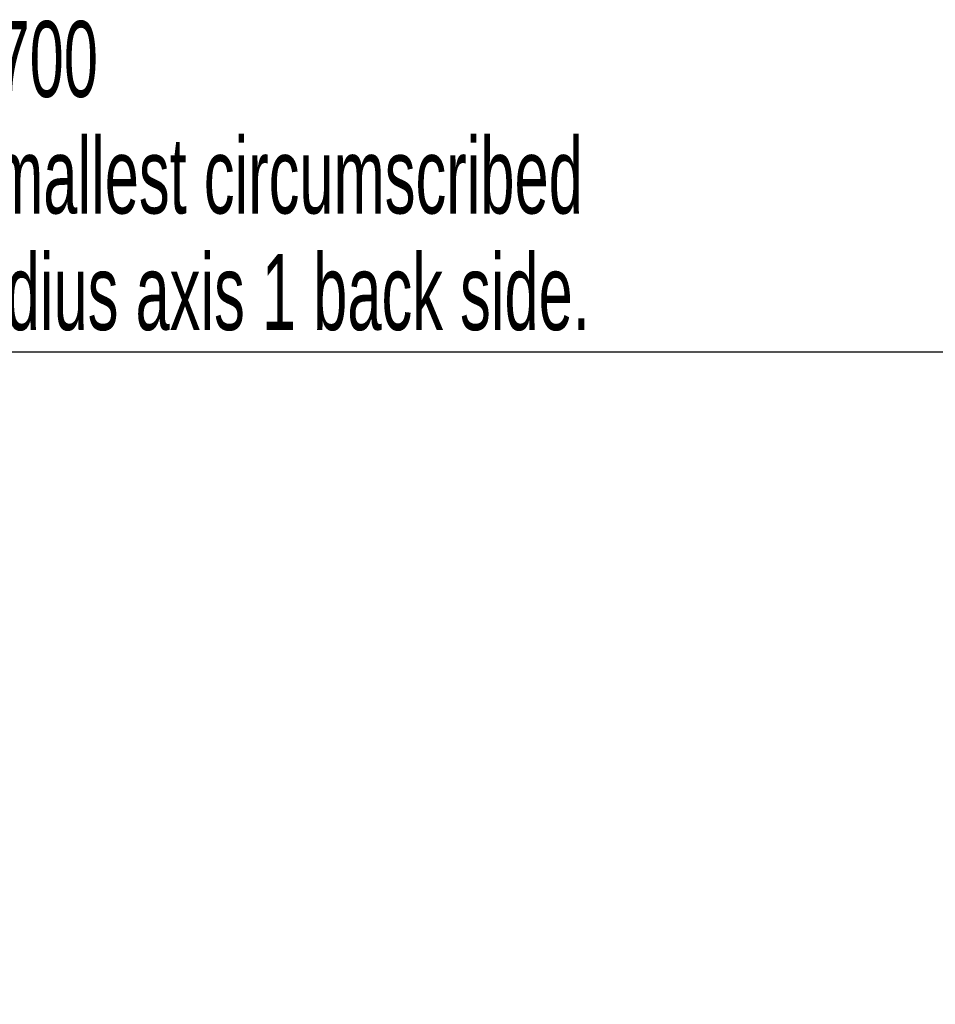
# Model space of a CAD drawing. Header units: millimetres. Extents: x 0 to 12115, y 0 to 8400.
# Tile 57 of 121: x 5428 to 6271, y 1432 to 2340. Entities that reach past the tile are written whole.
import ezdxf

# ---------------------------------------------------------------- set-up
doc = ezdxf.new("R2010")
doc.units = ezdxf.units.MM
doc.header["$LTSCALE"] = 20
doc.layers.add('SVART_TEXT', color=7, linetype='Continuous')
doc.styles.add('SLDTEXTSTYLE0', font='TXT', dxfattribs={"width": 0.605})
doc.dimstyles.new('SLDDIMSTYLE16', dxfattribs={"dimtxt": 70, "dimasz": 70, "dimexe": 0, "dimexo": 0.0625, "dimgap": 17.5, "dimtad": 0, "dimtih": 1, "dimtoh": 1, "dimdec": 0, "dimrnd": 1e-09, "dimzin": 12, "dimdsep": 46, "dimtxsty": 'SLDTEXTSTYLE0', "dimsah": 1, "dimcen": 0, "dimadec": 0, "dimazin": 3, "dimtfac": 1, "dimtofl": 0, "dimtmove": 0, "dimatfit": 3, "dimfxl": 1, "dimfrac": 2, "dimtolj": 1, "dimtzin": 12, "dimarcsym": 0})

# ---------------------------------------------------------------- blocks, each defined once
blk = doc.blocks.new('_D_76')
at = {"layer": 'SVART_TEXT'}
for p, q in [((6394.36, 2033.19), (5364.53, 2033.19)), ((6500.62, 1926.92), (6394.36, 2033.19)), ((6995.56, 1431.91), (6500.62, 1926.92))]:
    blk.add_line(p, q, dxfattribs=at)
blk.add_solid([(6500.62, 1926.92), (6458.2, 1983.49), (6444.06, 1969.35)], dxfattribs=at)
at = {"layer": 'SVART_TEXT', "char_height": 70, "attachment_point": 1, "style": 'SLDTEXTSTYLE0'}
for s, insert in [('R700', (5364.53, 2338.29)), ('Smallest circumscribed', (5364.53, 2230.86)), ('radius axis 1 back side.', (5364.53, 2123.43))]:
    blk.add_mtext(s, dxfattribs=dict(at, insert=insert))

msp = doc.modelspace()

# ---------------------------------------------------------------- dimensions: what is measured, and where the dimension line sits
at = {"layer": 'SVART_TEXT'}
dim = msp.add_radius_dim(center=(6995.561545, 1431.90888), mpoint=(6500.622418, 1926.919244), text='<>\\PSmallest circumscribed\\Pradius axis 1 back side.', dimstyle='SLDDIMSTYLE16', dxfattribs=at)
dim.commit()
dim.dimension.update_dxf_attribs({"geometry": '_D_76', "text_midpoint": (5864.447324, 2194.338754), "dimtype": 164})

doc.saveas('drawing.dxf')
